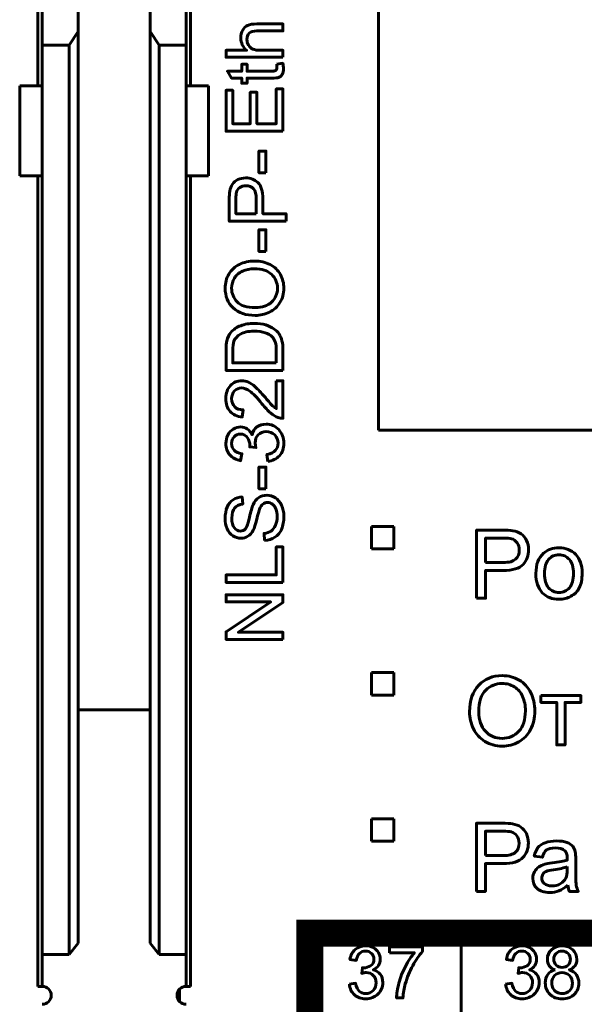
# Model space of a CAD drawing. Header units: millimetres. Extents: x -13 to 39, y -19 to 89.
# Tile 6 of 18: x 14 to 27, y 2 to 24. Entities that reach past the tile are written whole.
import ezdxf

# ---------------------------------------------------------------- set-up
doc = ezdxf.new("R2010")
doc.units = ezdxf.units.MM
for name, pattern in [('K5LT32789', [0]), ('K5LT32793', [0]), ('K5LT32794', [0]), ('K5LT32795', [0])]:
    doc.linetypes.add(name, pattern=pattern)

msp = doc.modelspace()

# ---------------------------------------------------------------- linework, layer by layer
at = {"color": 150, "linetype": 'K5LT32793', "lineweight": 60, "true_color": 0x0080ff}
for p, q in [((14.639, 22.438), (14.639, 47.238)), ((18.039, 22.438), (18.039, 47.238)), ((22.217, 14.783), (22.217, 31.492)), ((14.739, 23.338), (14.739, 25.262)), ((15.539, 23.645), (15.539, 25.262)), ((17.139, 23.645), (17.139, 25.262)), ((17.939, 25.262), (17.939, 23.338)), ((15.339, 23.338), (15.539, 23.645)), ((15.539, 3.373), (15.539, 23.645)), ((17.139, 23.645), (17.139, 3.373)), ((17.339, 23.338), (17.139, 23.645)), ((14.739, 22.438), (14.739, 23.338)), ((15.339, 23.338), (14.739, 23.338)), ((15.339, 3.117), (15.339, 23.338)), ((17.339, 3.117), (17.339, 23.338)), ((17.939, 23.338), (17.339, 23.338)), ((17.939, 23.338), (17.939, 22.438)), ((14.739, 22.438), (14.239, 22.438)), ((14.239, 20.438), (14.239, 22.438)), ((14.739, 22.438), (14.739, 20.438)), ((18.439, 22.438), (17.939, 22.438)), ((17.939, 22.438), (17.939, 20.438)), ((18.439, 20.438), (18.439, 22.438)), ((14.739, 20.438), (14.239, 20.438)), ((14.639, 2.412), (14.639, 20.438)), ((14.739, 3.117), (14.739, 20.438)), ((17.939, 20.438), (18.439, 20.438)), ((17.939, 3.117), (17.939, 20.438)), ((18.039, 2.412), (18.039, 20.438)), ((35.6, 14.783), (22.217, 14.783)), ((22.059, 12.638), (22.559, 12.638)), ((22.059, 12.138), (22.059, 12.638)), ((22.559, 12.638), (22.559, 12.138)), ((22.559, 12.138), (22.059, 12.138)), ((22.059, 8.888), (22.059, 9.388)), ((22.059, 9.388), (22.559, 9.388)), ((22.559, 9.388), (22.559, 8.888)), ((22.559, 8.888), (22.059, 8.888)), ((15.539, 8.557), (17.139, 8.557)), ((22.059, 6.138), (22.559, 6.138)), ((22.059, 5.638), (22.059, 6.138)), ((22.559, 6.138), (22.559, 5.638)), ((22.559, 5.638), (22.059, 5.638)), ((24.058, 3.591), (24.058, -1.562)), ((15.339, 3.117), (15.539, 3.373)), ((17.139, 3.373), (17.339, 3.117)), ((15.339, 3.117), (14.739, 3.117)), ((14.739, 2.412), (14.739, 3.117)), ((17.339, 3.117), (17.939, 3.117)), ((17.939, 2.412), (17.939, 3.117)), ((14.739, 2.412), (14.639, 2.412)), ((18.039, 2.412), (17.939, 2.412)), ((17.793, 2.349), (17.793, 2.076))]:
    msp.add_line(p, q, dxfattribs=at)
at = {"color": 150, "linetype": 'K5LT32794', "true_color": 0x0080ff, "const_width": 0.6}
msp.add_lwpolyline([(20.69, -1.562), (34.589, -1.562), (34.589, 3.591), (20.69, 3.591)], close=True, dxfattribs=at)
at = {"color": 150, "linetype": 'K5LT32793', "lineweight": 60, "true_color": 0x0080ff}
for centre, start, end in [((14.739, 2.212), 270, 90), ((17.939, 2.212), 90, 270)]:
    msp.add_arc(centre, 0.2, start, end, dxfattribs=at)
for points, knots in [([(20.092, 23.071), (20.092, 23.071), (18.829, 23.071), (18.829, 23.071), (18.829, 23.226), (18.829, 23.226), (19.283, 23.226), (19.283, 23.226), (19.199, 23.298), (19.157, 23.389), (19.157, 23.499), (19.157, 23.566), (19.17, 23.625), (19.197, 23.675), (19.224, 23.724), (19.261, 23.76), (19.308, 23.781), (19.355, 23.803), (19.423, 23.813), (19.513, 23.813), (19.513, 23.813), (20.092, 23.813), (20.092, 23.813), (20.092, 23.658), (20.092, 23.658), (19.513, 23.658), (19.513, 23.658), (19.436, 23.658), (19.379, 23.641), (19.344, 23.608), (19.309, 23.575), (19.291, 23.528), (19.291, 23.467), (19.291, 23.421), (19.303, 23.378), (19.327, 23.338), (19.351, 23.298), (19.383, 23.269), (19.424, 23.252), (19.464, 23.235), (19.52, 23.226), (19.592, 23.226), (19.592, 23.226), (20.092, 23.226), (20.092, 23.226), (20.092, 23.071), (20.092, 23.071)], [0, 0, 0, 0, 0.058824, 0.058824, 0.117647, 0.117647, 0.176471, 0.176471, 0.176471, 0.235294, 0.235294, 0.235294, 0.294118, 0.294118, 0.294118, 0.352941, 0.352941, 0.352941, 0.411765, 0.411765, 0.411765, 0.470588, 0.470588, 0.529412, 0.529412, 0.588235, 0.588235, 0.588235, 0.647059, 0.647059, 0.647059, 0.705882, 0.705882, 0.705882, 0.764706, 0.764706, 0.764706, 0.823529, 0.823529, 0.823529, 0.882353, 0.882353, 0.882353, 0.941176, 0.941176, 1, 1, 1, 1]), ([(19.953, 22.918), (19.953, 22.918), (20.09, 22.939), (20.09, 22.939), (20.1, 22.895), (20.104, 22.856), (20.104, 22.822), (20.104, 22.766), (20.095, 22.722), (20.078, 22.691), (20.06, 22.66), (20.036, 22.639), (20.007, 22.626), (19.978, 22.613), (19.917, 22.607), (19.824, 22.607), (19.824, 22.607), (19.296, 22.607), (19.296, 22.607), (19.296, 22.493), (19.296, 22.493), (19.176, 22.493), (19.176, 22.493), (19.176, 22.607), (19.176, 22.607), (18.95, 22.607), (18.95, 22.607), (18.857, 22.762), (18.857, 22.762), (19.176, 22.762), (19.176, 22.762), (19.176, 22.918), (19.176, 22.918), (19.296, 22.918), (19.296, 22.918), (19.296, 22.762), (19.296, 22.762), (19.833, 22.762), (19.833, 22.762), (19.877, 22.762), (19.906, 22.765), (19.918, 22.771), (19.931, 22.776), (19.941, 22.785), (19.948, 22.797), (19.956, 22.809), (19.96, 22.827), (19.96, 22.85), (19.96, 22.867), (19.958, 22.89), (19.953, 22.918)], [0, 0, 0, 0, 0.05, 0.05, 0.05, 0.1, 0.1, 0.1, 0.15, 0.15, 0.15, 0.2, 0.2, 0.2, 0.25, 0.25, 0.25, 0.3, 0.3, 0.35, 0.35, 0.4, 0.4, 0.45, 0.45, 0.5, 0.5, 0.55, 0.55, 0.6, 0.6, 0.65, 0.65, 0.7, 0.7, 0.75, 0.75, 0.8, 0.8, 0.8, 0.85, 0.85, 0.85, 0.9, 0.9, 0.9, 0.95, 0.95, 0.95, 1, 1, 1, 1]), ([(20.092, 21.427), (20.092, 21.427), (18.829, 21.427), (18.829, 21.427), (18.829, 22.339), (18.829, 22.339), (18.977, 22.339), (18.977, 22.339), (18.977, 21.595), (18.977, 21.595), (19.365, 21.595), (19.365, 21.595), (19.365, 22.292), (19.365, 22.292), (19.513, 22.292), (19.513, 22.292), (19.513, 21.595), (19.513, 21.595), (19.944, 21.595), (19.944, 21.595), (19.944, 22.369), (19.944, 22.369), (20.092, 22.369), (20.092, 22.369), (20.092, 21.427), (20.092, 21.427)], [0, 0, 0, 0, 0.083333, 0.083333, 0.166667, 0.166667, 0.25, 0.25, 0.333333, 0.333333, 0.416667, 0.416667, 0.5, 0.5, 0.583333, 0.583333, 0.666667, 0.666667, 0.75, 0.75, 0.833333, 0.833333, 0.916667, 0.916667, 1, 1, 1, 1]), ([(19.713, 18.755), (19.713, 18.755), (19.557, 18.755), (19.557, 18.755), (19.557, 19.235), (19.557, 19.235), (19.713, 19.235), (19.713, 19.235), (19.713, 18.755), (19.713, 18.755)], [0, 0, 0, 0, 0.25, 0.25, 0.5, 0.5, 0.75, 0.75, 1, 1, 1, 1]), ([(20.092, 16.108), (20.092, 16.108), (18.829, 16.108), (18.829, 16.108), (18.829, 16.544), (18.829, 16.544), (18.829, 16.642), (18.835, 16.717), (18.847, 16.768), (18.864, 16.841), (18.894, 16.903), (18.937, 16.954), (18.994, 17.02), (19.066, 17.07), (19.153, 17.103), (19.241, 17.136), (19.341, 17.153), (19.454, 17.153), (19.55, 17.153), (19.635, 17.142), (19.709, 17.119), (19.783, 17.097), (19.844, 17.068), (19.893, 17.033), (19.941, 16.998), (19.979, 16.96), (20.007, 16.918), (20.035, 16.876), (20.056, 16.826), (20.07, 16.767), (20.085, 16.708), (20.092, 16.641), (20.092, 16.564), (20.092, 16.564), (20.092, 16.108), (20.092, 16.108)], [0, 0, 0, 0, 0.083333, 0.083333, 0.166667, 0.166667, 0.166667, 0.25, 0.25, 0.25, 0.333333, 0.333333, 0.333333, 0.416667, 0.416667, 0.416667, 0.5, 0.5, 0.5, 0.583333, 0.583333, 0.583333, 0.666667, 0.666667, 0.666667, 0.75, 0.75, 0.75, 0.833333, 0.833333, 0.833333, 0.916667, 0.916667, 0.916667, 1, 1, 1, 1]), ([(19.944, 16.276), (19.944, 16.276), (19.944, 16.545), (19.944, 16.545), (19.944, 16.629), (19.936, 16.694), (19.921, 16.741), (19.905, 16.788), (19.883, 16.826), (19.855, 16.854), (19.815, 16.894), (19.762, 16.925), (19.695, 16.947), (19.628, 16.969), (19.547, 16.98), (19.451, 16.98), (19.319, 16.98), (19.217, 16.958), (19.146, 16.915), (19.075, 16.872), (19.027, 16.819), (19.003, 16.757), (18.986, 16.712), (18.977, 16.64), (18.977, 16.541), (18.977, 16.541), (18.977, 16.276), (18.977, 16.276), (19.944, 16.276), (19.944, 16.276)], [0, 0, 0, 0, 0.1, 0.1, 0.1, 0.2, 0.2, 0.2, 0.3, 0.3, 0.3, 0.4, 0.4, 0.4, 0.5, 0.5, 0.5, 0.6, 0.6, 0.6, 0.7, 0.7, 0.7, 0.8, 0.8, 0.8, 0.9, 0.9, 1, 1, 1, 1]), ([(19.944, 15.879), (19.944, 15.879), (20.092, 15.879), (20.092, 15.879), (20.092, 15.043), (20.092, 15.043), (20.055, 15.042), (20.019, 15.048), (19.984, 15.061), (19.927, 15.082), (19.871, 15.117), (19.816, 15.164), (19.761, 15.212), (19.698, 15.279), (19.626, 15.367), (19.513, 15.504), (19.424, 15.597), (19.358, 15.645), (19.292, 15.694), (19.23, 15.718), (19.171, 15.718), (19.11, 15.718), (19.058, 15.696), (19.016, 15.652), (18.974, 15.608), (18.952, 15.551), (18.952, 15.48), (18.952, 15.405), (18.975, 15.345), (19.019, 15.3), (19.064, 15.255), (19.126, 15.232), (19.205, 15.232), (19.205, 15.232), (19.189, 15.073), (19.189, 15.073), (19.07, 15.084), (18.98, 15.125), (18.917, 15.196), (18.855, 15.267), (18.824, 15.363), (18.824, 15.483), (18.824, 15.604), (18.857, 15.7), (18.925, 15.771), (18.992, 15.842), (19.075, 15.877), (19.175, 15.877), (19.225, 15.877), (19.275, 15.867), (19.324, 15.846), (19.373, 15.825), (19.424, 15.791), (19.478, 15.743), (19.532, 15.695), (19.607, 15.615), (19.701, 15.504), (19.779, 15.411), (19.832, 15.351), (19.86, 15.324), (19.888, 15.298), (19.916, 15.276), (19.944, 15.259), (19.944, 15.259), (19.944, 15.879), (19.944, 15.879)], [0, 0, 0, 0, 0.045455, 0.045455, 0.090909, 0.090909, 0.090909, 0.136364, 0.136364, 0.136364, 0.181818, 0.181818, 0.181818, 0.227273, 0.227273, 0.227273, 0.272727, 0.272727, 0.272727, 0.318182, 0.318182, 0.318182, 0.363636, 0.363636, 0.363636, 0.409091, 0.409091, 0.409091, 0.454545, 0.454545, 0.454545, 0.5, 0.5, 0.5, 0.545455, 0.545455, 0.545455, 0.590909, 0.590909, 0.590909, 0.636364, 0.636364, 0.636364, 0.681818, 0.681818, 0.681818, 0.727273, 0.727273, 0.727273, 0.772727, 0.772727, 0.772727, 0.818182, 0.818182, 0.818182, 0.863636, 0.863636, 0.863636, 0.909091, 0.909091, 0.909091, 0.954545, 0.954545, 0.954545, 1, 1, 1, 1]), ([(19.757, 14.085), (19.757, 14.085), (19.736, 14.24), (19.736, 14.24), (19.824, 14.258), (19.887, 14.288), (19.926, 14.331), (19.965, 14.373), (19.984, 14.425), (19.984, 14.487), (19.984, 14.561), (19.959, 14.623), (19.909, 14.673), (19.858, 14.723), (19.795, 14.748), (19.721, 14.748), (19.65, 14.748), (19.591, 14.725), (19.544, 14.678), (19.498, 14.632), (19.475, 14.572), (19.475, 14.5), (19.475, 14.471), (19.481, 14.435), (19.492, 14.391), (19.492, 14.391), (19.356, 14.408), (19.356, 14.408), (19.358, 14.418), (19.358, 14.427), (19.358, 14.433), (19.358, 14.5), (19.341, 14.559), (19.306, 14.612), (19.272, 14.665), (19.219, 14.692), (19.148, 14.692), (19.091, 14.692), (19.044, 14.672), (19.007, 14.634), (18.969, 14.595), (18.951, 14.545), (18.951, 14.485), (18.951, 14.424), (18.97, 14.374), (19.046, 14.293), (19.104, 14.267), (19.18, 14.256), (19.18, 14.256), (19.152, 14.101), (19.152, 14.101), (19.048, 14.12), (18.967, 14.163), (18.91, 14.23), (18.852, 14.297), (18.824, 14.381), (18.824, 14.481), (18.824, 14.55), (18.838, 14.613), (18.868, 14.671), (18.897, 14.729), (18.938, 14.774), (18.989, 14.804), (19.04, 14.835), (19.094, 14.85), (19.151, 14.85), (19.206, 14.85), (19.255, 14.836), (19.3, 14.806), (19.344, 14.777), (19.38, 14.734), (19.406, 14.676), (19.423, 14.751), (19.459, 14.809), (19.514, 14.85), (19.568, 14.891), (19.636, 14.912), (19.717, 14.912), (19.828, 14.912), (19.921, 14.872), (19.998, 14.791), (20.075, 14.711), (20.113, 14.609), (20.113, 14.486), (20.113, 14.375), (20.08, 14.283), (20.014, 14.21), (19.948, 14.137), (19.862, 14.095), (19.757, 14.085)], [0, 0, 0, 0, 0.033333, 0.033333, 0.033333, 0.066667, 0.066667, 0.066667, 0.1, 0.1, 0.1, 0.133333, 0.133333, 0.133333, 0.166667, 0.166667, 0.166667, 0.2, 0.2, 0.2, 0.233333, 0.233333, 0.233333, 0.266667, 0.266667, 0.266667, 0.3, 0.3, 0.3, 0.333333, 0.333333, 0.333333, 0.366667, 0.366667, 0.366667, 0.4, 0.4, 0.4, 0.433333, 0.433333, 0.433333, 0.466667, 0.466667, 0.466667, 0.5, 0.5, 0.533333, 0.533333, 0.533333, 0.566667, 0.566667, 0.566667, 0.6, 0.6, 0.6, 0.633333, 0.633333, 0.633333, 0.666667, 0.666667, 0.666667, 0.7, 0.7, 0.7, 0.733333, 0.733333, 0.733333, 0.766667, 0.766667, 0.766667, 0.8, 0.8, 0.8, 0.833333, 0.833333, 0.833333, 0.866667, 0.866667, 0.866667, 0.9, 0.9, 0.9, 0.933333, 0.933333, 0.933333, 0.966667, 0.966667, 0.966667, 1, 1, 1, 1]), ([(19.713, 13.478), (19.713, 13.478), (19.557, 13.478), (19.557, 13.478), (19.557, 13.958), (19.557, 13.958), (19.713, 13.958), (19.713, 13.958), (19.713, 13.478), (19.713, 13.478)], [0, 0, 0, 0, 0.25, 0.25, 0.5, 0.5, 0.75, 0.75, 1, 1, 1, 1]), ([(19.686, 12.328), (19.686, 12.328), (19.672, 12.485), (19.672, 12.485), (19.736, 12.492), (19.788, 12.51), (19.829, 12.537), (19.869, 12.564), (19.902, 12.607), (19.927, 12.664), (19.952, 12.721), (19.965, 12.786), (19.965, 12.858), (19.965, 12.921), (19.956, 12.978), (19.917, 13.075), (19.891, 13.111), (19.825, 13.159), (19.789, 13.171), (19.75, 13.171), (19.71, 13.171), (19.676, 13.16), (19.646, 13.137), (19.617, 13.114), (19.592, 13.076), (19.572, 13.023), (19.559, 12.989), (19.538, 12.914), (19.483, 12.682), (19.456, 12.601), (19.432, 12.554), (19.4, 12.494), (19.361, 12.449), (19.314, 12.42), (19.267, 12.39), (19.214, 12.376), (19.156, 12.376), (19.092, 12.376), (19.033, 12.394), (18.977, 12.43), (18.922, 12.466), (18.88, 12.519), (18.851, 12.588), (18.822, 12.658), (18.808, 12.735), (18.808, 12.82), (18.808, 12.914), (18.823, 12.996), (18.853, 13.068), (18.883, 13.139), (18.927, 13.194), (18.986, 13.232), (19.045, 13.271), (19.111, 13.292), (19.185, 13.295), (19.185, 13.295), (19.198, 13.134), (19.198, 13.134), (19.118, 13.125), (19.058, 13.096), (19.017, 13.047), (18.976, 12.997), (18.956, 12.923), (18.956, 12.826), (18.956, 12.725), (18.975, 12.652), (19.012, 12.605), (19.049, 12.559), (19.093, 12.536), (19.146, 12.536), (19.191, 12.536), (19.228, 12.552), (19.258, 12.585), (19.287, 12.617), (19.317, 12.701), (19.348, 12.837), (19.378, 12.973), (19.405, 13.066), (19.428, 13.117), (19.462, 13.19), (19.505, 13.244), (19.557, 13.279), (19.608, 13.314), (19.668, 13.332), (19.736, 13.332), (19.803, 13.332), (19.866, 13.312), (19.985, 13.235), (20.031, 13.18), (20.064, 13.108), (20.097, 13.036), (20.113, 12.956), (20.113, 12.865), (20.113, 12.751), (20.096, 12.656), (20.063, 12.579), (20.03, 12.501), (19.98, 12.441), (19.913, 12.397), (19.846, 12.353), (19.771, 12.33), (19.686, 12.328)], [0, 0, 0, 0, 0.028571, 0.028571, 0.028571, 0.057143, 0.057143, 0.057143, 0.085714, 0.085714, 0.085714, 0.114286, 0.114286, 0.114286, 0.142857, 0.142857, 0.171429, 0.171429, 0.2, 0.2, 0.2, 0.228571, 0.228571, 0.228571, 0.257143, 0.257143, 0.257143, 0.285714, 0.285714, 0.314286, 0.314286, 0.314286, 0.342857, 0.342857, 0.342857, 0.371429, 0.371429, 0.371429, 0.4, 0.4, 0.4, 0.428571, 0.428571, 0.428571, 0.457143, 0.457143, 0.457143, 0.485714, 0.485714, 0.485714, 0.514286, 0.514286, 0.514286, 0.542857, 0.542857, 0.542857, 0.571429, 0.571429, 0.571429, 0.6, 0.6, 0.6, 0.628571, 0.628571, 0.628571, 0.657143, 0.657143, 0.657143, 0.685714, 0.685714, 0.685714, 0.714286, 0.714286, 0.714286, 0.742857, 0.742857, 0.742857, 0.771429, 0.771429, 0.771429, 0.8, 0.8, 0.8, 0.828571, 0.828571, 0.828571, 0.857143, 0.857143, 0.885714, 0.885714, 0.885714, 0.914286, 0.914286, 0.914286, 0.942857, 0.942857, 0.942857, 0.971429, 0.971429, 0.971429, 1, 1, 1, 1]), ([(24.398, 11.041), (24.398, 11.041), (24.398, 12.557), (24.398, 12.557), (24.97, 12.557), (24.97, 12.557), (25.071, 12.557), (25.148, 12.552), (25.201, 12.542), (25.275, 12.53), (25.338, 12.506), (25.388, 12.472), (25.439, 12.437), (25.479, 12.388), (25.51, 12.326), (25.541, 12.263), (25.556, 12.195), (25.556, 12.119), (25.556, 11.991), (25.515, 11.882), (25.433, 11.793), (25.351, 11.704), (25.202, 11.659), (24.988, 11.659), (24.988, 11.659), (24.599, 11.659), (24.599, 11.659), (24.599, 11.041), (24.599, 11.041), (24.398, 11.041), (24.398, 11.041)], [0, 0, 0, 0, 0.090909, 0.090909, 0.181818, 0.181818, 0.181818, 0.272727, 0.272727, 0.272727, 0.363636, 0.363636, 0.363636, 0.454545, 0.454545, 0.454545, 0.545455, 0.545455, 0.545455, 0.636364, 0.636364, 0.636364, 0.727273, 0.727273, 0.727273, 0.818182, 0.818182, 0.909091, 0.909091, 1, 1, 1, 1]), ([(24.599, 11.837), (24.599, 11.837), (24.991, 11.837), (24.991, 11.837), (25.12, 11.837), (25.212, 11.861), (25.267, 11.91), (25.321, 11.958), (25.348, 12.026), (25.348, 12.113), (25.348, 12.177), (25.332, 12.231), (25.3, 12.276), (25.268, 12.321), (25.226, 12.351), (25.174, 12.366), (25.14, 12.375), (25.077, 12.379), (24.987, 12.379), (24.987, 12.379), (24.599, 12.379), (24.599, 12.379), (24.599, 11.837), (24.599, 11.837)], [0, 0, 0, 0, 0.125, 0.125, 0.125, 0.25, 0.25, 0.25, 0.375, 0.375, 0.375, 0.5, 0.5, 0.5, 0.625, 0.625, 0.625, 0.75, 0.75, 0.75, 0.875, 0.875, 1, 1, 1, 1]), ([(20.092, 11.395), (20.092, 11.395), (18.829, 11.395), (18.829, 11.395), (18.829, 11.562), (18.829, 11.562), (19.944, 11.562), (19.944, 11.562), (19.944, 12.183), (19.944, 12.183), (20.092, 12.183), (20.092, 12.183), (20.092, 11.395), (20.092, 11.395)], [0, 0, 0, 0, 0.166667, 0.166667, 0.333333, 0.333333, 0.5, 0.5, 0.666667, 0.666667, 0.833333, 0.833333, 1, 1, 1, 1]), ([(25.717, 11.591), (25.717, 11.793), (25.773, 11.944), (25.886, 12.041), (25.98, 12.123), (26.096, 12.163), (26.232, 12.163), (26.382, 12.163), (26.506, 12.114), (26.602, 12.015), (26.697, 11.917), (26.745, 11.78), (26.745, 11.606), (26.745, 11.465), (26.724, 11.354), (26.682, 11.273), (26.639, 11.193), (26.578, 11.13), (26.497, 11.085), (26.416, 11.04), (26.327, 11.018), (26.232, 11.018), (26.078, 11.018), (25.954, 11.067), (25.764, 11.264), (25.717, 11.406), (25.717, 11.591)], [0, 0, 0, 0, 0.111111, 0.111111, 0.111111, 0.222222, 0.222222, 0.222222, 0.333333, 0.333333, 0.333333, 0.444444, 0.444444, 0.444444, 0.555556, 0.555556, 0.555556, 0.666667, 0.666667, 0.666667, 0.777778, 0.777778, 0.777778, 0.888889, 0.888889, 1, 1, 1, 1]), ([(25.907, 11.59), (25.907, 11.45), (25.938, 11.345), (25.999, 11.275), (26.061, 11.205), (26.138, 11.17), (26.232, 11.17), (26.324, 11.17), (26.401, 11.205), (26.463, 11.276), (26.524, 11.346), (26.555, 11.453), (26.555, 11.596), (26.555, 11.732), (26.524, 11.834), (26.462, 11.904), (26.4, 11.974), (26.323, 12.009), (26.232, 12.009), (26.138, 12.009), (26.061, 11.974), (25.999, 11.905), (25.938, 11.835), (25.907, 11.73), (25.907, 11.59)], [0, 0, 0, 0, 0.125, 0.125, 0.125, 0.25, 0.25, 0.25, 0.375, 0.375, 0.375, 0.5, 0.5, 0.5, 0.625, 0.625, 0.625, 0.75, 0.75, 0.75, 0.875, 0.875, 0.875, 1, 1, 1, 1]), ([(20.092, 10.126), (20.092, 10.126), (18.829, 10.126), (18.829, 10.126), (18.829, 10.298), (18.829, 10.298), (19.82, 10.96), (19.82, 10.96), (18.829, 10.96), (18.829, 10.96), (18.829, 11.121), (18.829, 11.121), (20.092, 11.121), (20.092, 11.121), (20.092, 10.949), (20.092, 10.949), (19.101, 10.287), (19.101, 10.287), (20.092, 10.287), (20.092, 10.287), (20.092, 10.126), (20.092, 10.126)], [0, 0, 0, 0, 0.1, 0.1, 0.2, 0.2, 0.3, 0.3, 0.4, 0.4, 0.5, 0.5, 0.6, 0.6, 0.7, 0.7, 0.8, 0.8, 0.9, 0.9, 1, 1, 1, 1]), ([(24.242, 8.517), (24.242, 8.769), (24.309, 8.965), (24.445, 9.108), (24.58, 9.25), (24.754, 9.321), (24.968, 9.321), (25.108, 9.321), (25.234, 9.287), (25.346, 9.221), (25.459, 9.154), (25.544, 9.061), (25.603, 8.941), (25.662, 8.822), (25.692, 8.686), (25.692, 8.535), (25.692, 8.382), (25.661, 8.244), (25.599, 8.123), (25.536, 8.002), (25.449, 7.91), (25.335, 7.848), (25.221, 7.785), (25.098, 7.754), (24.967, 7.754), (24.824, 7.754), (24.696, 7.789), (24.584, 7.858), (24.472, 7.927), (24.386, 8.02), (24.329, 8.14), (24.271, 8.258), (24.242, 8.384), (24.242, 8.517)], [0, 0, 0, 0, 0.090909, 0.090909, 0.090909, 0.181818, 0.181818, 0.181818, 0.272727, 0.272727, 0.272727, 0.363636, 0.363636, 0.363636, 0.454545, 0.454545, 0.454545, 0.545455, 0.545455, 0.545455, 0.636364, 0.636364, 0.636364, 0.727273, 0.727273, 0.727273, 0.818182, 0.818182, 0.818182, 0.909091, 0.909091, 0.909091, 1, 1, 1, 1]), ([(24.449, 8.514), (24.449, 8.332), (24.498, 8.188), (24.596, 8.083), (24.694, 7.978), (24.817, 7.926), (24.966, 7.926), (25.117, 7.926), (25.24, 7.979), (25.338, 8.085), (25.436, 8.19), (25.484, 8.341), (25.484, 8.535), (25.484, 8.659), (25.463, 8.766), (25.422, 8.858), (25.38, 8.95), (25.319, 9.021), (25.239, 9.071), (25.159, 9.122), (25.069, 9.147), (24.969, 9.147), (24.827, 9.147), (24.705, 9.098), (24.603, 9.001), (24.5, 8.904), (24.449, 8.741), (24.449, 8.514)], [0, 0, 0, 0, 0.111111, 0.111111, 0.111111, 0.222222, 0.222222, 0.222222, 0.333333, 0.333333, 0.333333, 0.444444, 0.444444, 0.444444, 0.555556, 0.555556, 0.555556, 0.666667, 0.666667, 0.666667, 0.777778, 0.777778, 0.777778, 0.888889, 0.888889, 0.888889, 1, 1, 1, 1]), ([(25.829, 8.878), (25.829, 8.878), (26.718, 8.878), (26.718, 8.878), (26.718, 8.724), (26.718, 8.724), (26.367, 8.724), (26.367, 8.724), (26.367, 7.78), (26.367, 7.78), (26.18, 7.78), (26.18, 7.78), (26.18, 8.724), (26.18, 8.724), (25.829, 8.724), (25.829, 8.724), (25.829, 8.878), (25.829, 8.878)], [0, 0, 0, 0, 0.125, 0.125, 0.25, 0.25, 0.375, 0.375, 0.5, 0.5, 0.625, 0.625, 0.75, 0.75, 0.875, 0.875, 1, 1, 1, 1]), ([(24.393, 4.523), (24.393, 4.523), (24.393, 6.039), (24.393, 6.039), (24.966, 6.039), (24.966, 6.039), (25.066, 6.039), (25.143, 6.034), (25.196, 6.025), (25.271, 6.012), (25.333, 5.989), (25.384, 5.954), (25.434, 5.919), (25.475, 5.87), (25.505, 5.808), (25.536, 5.745), (25.551, 5.677), (25.551, 5.602), (25.551, 5.473), (25.51, 5.364), (25.428, 5.275), (25.346, 5.186), (25.198, 5.142), (24.983, 5.142), (24.983, 5.142), (24.594, 5.142), (24.594, 5.142), (24.594, 4.523), (24.594, 4.523), (24.393, 4.523), (24.393, 4.523)], [0, 0, 0, 0, 0.090909, 0.090909, 0.181818, 0.181818, 0.181818, 0.272727, 0.272727, 0.272727, 0.363636, 0.363636, 0.363636, 0.454545, 0.454545, 0.454545, 0.545455, 0.545455, 0.545455, 0.636364, 0.636364, 0.636364, 0.727273, 0.727273, 0.727273, 0.818182, 0.818182, 0.909091, 0.909091, 1, 1, 1, 1]), ([(24.594, 5.319), (24.594, 5.319), (24.986, 5.319), (24.986, 5.319), (25.116, 5.319), (25.208, 5.343), (25.262, 5.392), (25.317, 5.44), (25.344, 5.508), (25.344, 5.596), (25.344, 5.659), (25.328, 5.713), (25.296, 5.758), (25.264, 5.803), (25.221, 5.833), (25.169, 5.848), (25.135, 5.857), (25.073, 5.861), (24.982, 5.861), (24.982, 5.861), (24.594, 5.861), (24.594, 5.861), (24.594, 5.319), (24.594, 5.319)], [0, 0, 0, 0, 0.125, 0.125, 0.125, 0.25, 0.25, 0.25, 0.375, 0.375, 0.375, 0.5, 0.5, 0.5, 0.625, 0.625, 0.625, 0.75, 0.75, 0.75, 0.875, 0.875, 1, 1, 1, 1]), ([(26.429, 4.661), (26.36, 4.602), (26.293, 4.561), (26.23, 4.537), (26.166, 4.512), (26.097, 4.5), (26.024, 4.5), (25.903, 4.5), (25.81, 4.529), (25.746, 4.588), (25.681, 4.647), (25.648, 4.722), (25.648, 4.813), (25.648, 4.867), (25.66, 4.916), (25.685, 4.961), (25.71, 5.005), (25.742, 5.04), (25.781, 5.067), (25.821, 5.094), (25.865, 5.114), (25.915, 5.128), (25.952, 5.138), (26.007, 5.147), (26.081, 5.156), (26.231, 5.174), (26.342, 5.195), (26.413, 5.22), (26.414, 5.245), (26.414, 5.261), (26.414, 5.268), (26.414, 5.344), (26.397, 5.397), (26.361, 5.428), (26.314, 5.47), (26.243, 5.491), (26.149, 5.491), (26.061, 5.491), (25.996, 5.475), (25.955, 5.445), (25.913, 5.414), (25.882, 5.36), (25.862, 5.281), (25.862, 5.281), (25.68, 5.307), (25.68, 5.307), (25.696, 5.385), (25.724, 5.448), (25.762, 5.496), (25.8, 5.544), (25.855, 5.58), (25.927, 5.606), (25.998, 5.632), (26.082, 5.645), (26.177, 5.645), (26.27, 5.645), (26.347, 5.634), (26.406, 5.612), (26.464, 5.59), (26.508, 5.562), (26.535, 5.529), (26.563, 5.495), (26.582, 5.453), (26.594, 5.402), (26.6, 5.37), (26.603, 5.313), (26.603, 5.231), (26.603, 5.231), (26.603, 4.984), (26.603, 4.984), (26.603, 4.811), (26.607, 4.702), (26.614, 4.656), (26.622, 4.61), (26.637, 4.566), (26.66, 4.523), (26.66, 4.523), (26.465, 4.523), (26.465, 4.523), (26.446, 4.563), (26.435, 4.608), (26.429, 4.661)], [0, 0, 0, 0, 0.037037, 0.037037, 0.037037, 0.074074, 0.074074, 0.074074, 0.111111, 0.111111, 0.111111, 0.148148, 0.148148, 0.148148, 0.185185, 0.185185, 0.185185, 0.222222, 0.222222, 0.222222, 0.259259, 0.259259, 0.259259, 0.296296, 0.296296, 0.296296, 0.333333, 0.333333, 0.333333, 0.37037, 0.37037, 0.37037, 0.407407, 0.407407, 0.407407, 0.444444, 0.444444, 0.444444, 0.481481, 0.481481, 0.481481, 0.518519, 0.518519, 0.518519, 0.555556, 0.555556, 0.555556, 0.592593, 0.592593, 0.592593, 0.62963, 0.62963, 0.62963, 0.666667, 0.666667, 0.666667, 0.703704, 0.703704, 0.703704, 0.740741, 0.740741, 0.740741, 0.777778, 0.777778, 0.777778, 0.814815, 0.814815, 0.814815, 0.851852, 0.851852, 0.851852, 0.888889, 0.888889, 0.888889, 0.925926, 0.925926, 0.925926, 0.962963, 0.962963, 0.962963, 1, 1, 1, 1]), ([(26.414, 5.074), (26.347, 5.046), (26.245, 5.023), (26.11, 5.004), (26.033, 4.993), (25.978, 4.981), (25.947, 4.967), (25.915, 4.953), (25.891, 4.933), (25.873, 4.907), (25.856, 4.88), (25.847, 4.851), (25.847, 4.819), (25.847, 4.77), (25.866, 4.728), (25.904, 4.696), (25.941, 4.663), (25.996, 4.646), (26.069, 4.646), (26.14, 4.646), (26.204, 4.662), (26.26, 4.693), (26.316, 4.724), (26.357, 4.767), (26.383, 4.821), (26.403, 4.863), (26.413, 4.925), (26.413, 5.006), (26.413, 5.006), (26.414, 5.074), (26.414, 5.074)], [0, 0, 0, 0, 0.1, 0.1, 0.1, 0.2, 0.2, 0.2, 0.3, 0.3, 0.3, 0.4, 0.4, 0.4, 0.5, 0.5, 0.5, 0.6, 0.6, 0.6, 0.7, 0.7, 0.7, 0.8, 0.8, 0.8, 0.9, 0.9, 0.9, 1, 1, 1, 1]), ([(21.569, 2.459), (21.569, 2.459), (21.708, 2.479), (21.708, 2.479), (21.724, 2.398), (21.751, 2.34), (21.79, 2.305), (21.828, 2.269), (21.875, 2.251), (21.931, 2.251), (21.997, 2.251), (22.053, 2.274), (22.098, 2.321), (22.143, 2.367), (22.165, 2.424), (22.165, 2.492), (22.165, 2.557), (22.144, 2.611), (22.102, 2.654), (22.061, 2.696), (22.008, 2.717), (21.943, 2.717), (21.916, 2.717), (21.883, 2.712), (21.844, 2.701), (21.844, 2.701), (21.86, 2.825), (21.86, 2.825), (21.869, 2.824), (21.877, 2.824), (21.882, 2.824), (21.942, 2.824), (21.995, 2.84), (22.043, 2.871), (22.091, 2.902), (22.115, 2.951), (22.115, 3.016), (22.115, 3.068), (22.097, 3.111), (22.062, 3.145), (22.028, 3.179), (21.983, 3.196), (21.928, 3.196), (21.874, 3.196), (21.829, 3.179), (21.792, 3.144), (21.756, 3.109), (21.733, 3.056), (21.723, 2.987), (21.723, 2.987), (21.583, 3.012), (21.583, 3.012), (21.6, 3.107), (21.639, 3.181), (21.699, 3.234), (21.76, 3.286), (21.835, 3.312), (21.925, 3.312), (21.987, 3.312), (22.044, 3.299), (22.096, 3.272), (22.149, 3.245), (22.188, 3.208), (22.216, 3.161), (22.244, 3.115), (22.258, 3.065), (22.258, 3.013), (22.258, 2.963), (22.244, 2.918), (22.218, 2.877), (22.192, 2.836), (22.152, 2.804), (22.101, 2.78), (22.168, 2.764), (22.22, 2.731), (22.258, 2.682), (22.295, 2.632), (22.313, 2.57), (22.313, 2.495), (22.313, 2.395), (22.277, 2.309), (22.205, 2.239), (22.132, 2.169), (22.041, 2.134), (21.93, 2.134), (21.83, 2.134), (21.747, 2.164), (21.682, 2.225), (21.615, 2.285), (21.578, 2.363), (21.569, 2.459)], [0, 0, 0, 0, 0.033333, 0.033333, 0.033333, 0.066667, 0.066667, 0.066667, 0.1, 0.1, 0.1, 0.133333, 0.133333, 0.133333, 0.166667, 0.166667, 0.166667, 0.2, 0.2, 0.2, 0.233333, 0.233333, 0.233333, 0.266667, 0.266667, 0.266667, 0.3, 0.3, 0.3, 0.333333, 0.333333, 0.333333, 0.366667, 0.366667, 0.366667, 0.4, 0.4, 0.4, 0.433333, 0.433333, 0.433333, 0.466667, 0.466667, 0.466667, 0.5, 0.5, 0.5, 0.533333, 0.533333, 0.533333, 0.566667, 0.566667, 0.566667, 0.6, 0.6, 0.6, 0.633333, 0.633333, 0.633333, 0.666667, 0.666667, 0.666667, 0.7, 0.7, 0.7, 0.733333, 0.733333, 0.733333, 0.766667, 0.766667, 0.766667, 0.8, 0.8, 0.8, 0.833333, 0.833333, 0.833333, 0.866667, 0.866667, 0.866667, 0.9, 0.9, 0.9, 0.933333, 0.933333, 0.933333, 0.966667, 0.966667, 0.966667, 1, 1, 1, 1]), ([(22.459, 3.157), (22.459, 3.157), (22.459, 3.293), (22.459, 3.293), (23.194, 3.293), (23.194, 3.293), (23.194, 3.183), (23.194, 3.183), (23.122, 3.105), (23.05, 3.001), (22.979, 2.871), (22.908, 2.741), (22.853, 2.608), (22.814, 2.471), (22.787, 2.374), (22.769, 2.268), (22.761, 2.153), (22.761, 2.153), (22.618, 2.153), (22.618, 2.153), (22.62, 2.244), (22.637, 2.354), (22.671, 2.482), (22.704, 2.611), (22.752, 2.736), (22.815, 2.855), (22.878, 2.975), (22.944, 3.075), (23.015, 3.157), (23.015, 3.157), (22.459, 3.157), (22.459, 3.157)], [0, 0, 0, 0, 0.090909, 0.090909, 0.181818, 0.181818, 0.272727, 0.272727, 0.272727, 0.363636, 0.363636, 0.363636, 0.454545, 0.454545, 0.454545, 0.545455, 0.545455, 0.545455, 0.636364, 0.636364, 0.636364, 0.727273, 0.727273, 0.727273, 0.818182, 0.818182, 0.818182, 0.909091, 0.909091, 0.909091, 1, 1, 1, 1]), ([(25.045, 2.459), (25.045, 2.459), (25.185, 2.479), (25.185, 2.479), (25.201, 2.398), (25.228, 2.34), (25.266, 2.305), (25.305, 2.269), (25.352, 2.251), (25.408, 2.251), (25.474, 2.251), (25.53, 2.274), (25.575, 2.321), (25.62, 2.367), (25.642, 2.424), (25.642, 2.492), (25.642, 2.557), (25.621, 2.611), (25.579, 2.654), (25.537, 2.696), (25.484, 2.717), (25.419, 2.717), (25.393, 2.717), (25.36, 2.712), (25.321, 2.701), (25.321, 2.701), (25.336, 2.825), (25.336, 2.825), (25.346, 2.824), (25.353, 2.824), (25.359, 2.824), (25.419, 2.824), (25.472, 2.84), (25.52, 2.871), (25.568, 2.902), (25.591, 2.951), (25.591, 3.016), (25.591, 3.068), (25.574, 3.111), (25.539, 3.145), (25.505, 3.179), (25.46, 3.196), (25.405, 3.196), (25.351, 3.196), (25.305, 3.179), (25.269, 3.144), (25.233, 3.109), (25.21, 3.056), (25.199, 2.987), (25.199, 2.987), (25.06, 3.012), (25.06, 3.012), (25.077, 3.107), (25.115, 3.181), (25.176, 3.234), (25.236, 3.286), (25.312, 3.312), (25.402, 3.312), (25.464, 3.312), (25.521, 3.299), (25.573, 3.272), (25.625, 3.245), (25.665, 3.208), (25.693, 3.161), (25.72, 3.115), (25.734, 3.065), (25.734, 3.013), (25.734, 2.963), (25.721, 2.918), (25.695, 2.877), (25.668, 2.836), (25.629, 2.804), (25.578, 2.78), (25.645, 2.764), (25.697, 2.731), (25.734, 2.682), (25.771, 2.632), (25.79, 2.57), (25.79, 2.495), (25.79, 2.395), (25.754, 2.309), (25.681, 2.239), (25.609, 2.169), (25.517, 2.134), (25.407, 2.134), (25.307, 2.134), (25.224, 2.164), (25.158, 2.225), (25.092, 2.285), (25.055, 2.363), (25.045, 2.459)], [0, 0, 0, 0, 0.033333, 0.033333, 0.033333, 0.066667, 0.066667, 0.066667, 0.1, 0.1, 0.1, 0.133333, 0.133333, 0.133333, 0.166667, 0.166667, 0.166667, 0.2, 0.2, 0.2, 0.233333, 0.233333, 0.233333, 0.266667, 0.266667, 0.266667, 0.3, 0.3, 0.3, 0.333333, 0.333333, 0.333333, 0.366667, 0.366667, 0.366667, 0.4, 0.4, 0.4, 0.433333, 0.433333, 0.433333, 0.466667, 0.466667, 0.466667, 0.5, 0.5, 0.5, 0.533333, 0.533333, 0.533333, 0.566667, 0.566667, 0.566667, 0.6, 0.6, 0.6, 0.633333, 0.633333, 0.633333, 0.666667, 0.666667, 0.666667, 0.7, 0.7, 0.7, 0.733333, 0.733333, 0.733333, 0.766667, 0.766667, 0.766667, 0.8, 0.8, 0.8, 0.833333, 0.833333, 0.833333, 0.866667, 0.866667, 0.866667, 0.9, 0.9, 0.9, 0.933333, 0.933333, 0.933333, 0.966667, 0.966667, 0.966667, 1, 1, 1, 1]), ([(26.143, 2.779), (26.085, 2.8), (26.042, 2.831), (26.014, 2.871), (25.987, 2.911), (25.973, 2.959), (25.973, 3.014), (25.973, 3.099), (26.002, 3.169), (26.061, 3.226), (26.121, 3.283), (26.2, 3.312), (26.299, 3.312), (26.397, 3.312), (26.477, 3.283), (26.538, 3.224), (26.598, 3.166), (26.628, 3.095), (26.628, 3.01), (26.628, 2.957), (26.614, 2.91), (26.587, 2.871), (26.559, 2.831), (26.517, 2.8), (26.461, 2.779), (26.531, 2.756), (26.583, 2.719), (26.62, 2.667), (26.656, 2.616), (26.674, 2.554), (26.674, 2.483), (26.674, 2.384), (26.64, 2.302), (26.571, 2.234), (26.502, 2.167), (26.412, 2.134), (26.3, 2.134), (26.188, 2.134), (26.098, 2.167), (26.029, 2.235), (25.961, 2.302), (25.927, 2.386), (25.927, 2.487), (25.927, 2.562), (25.945, 2.625), (25.983, 2.675), (26.02, 2.726), (26.074, 2.761), (26.143, 2.779)], [0, 0, 0, 0, 0.0625, 0.0625, 0.0625, 0.125, 0.125, 0.125, 0.1875, 0.1875, 0.1875, 0.25, 0.25, 0.25, 0.3125, 0.3125, 0.3125, 0.375, 0.375, 0.375, 0.4375, 0.4375, 0.4375, 0.5, 0.5, 0.5, 0.5625, 0.5625, 0.5625, 0.625, 0.625, 0.625, 0.6875, 0.6875, 0.6875, 0.75, 0.75, 0.75, 0.8125, 0.8125, 0.8125, 0.875, 0.875, 0.875, 0.9375, 0.9375, 0.9375, 1, 1, 1, 1]), ([(26.115, 3.02), (26.115, 2.965), (26.133, 2.92), (26.167, 2.885), (26.201, 2.851), (26.246, 2.833), (26.302, 2.833), (26.356, 2.833), (26.4, 2.851), (26.434, 2.885), (26.468, 2.919), (26.485, 2.962), (26.485, 3.011), (26.485, 3.064), (26.468, 3.107), (26.433, 3.143), (26.398, 3.178), (26.354, 3.196), (26.3, 3.196), (26.247, 3.196), (26.202, 3.179), (26.168, 3.144), (26.133, 3.109), (26.115, 3.068), (26.115, 3.02)], [0, 0, 0, 0, 0.125, 0.125, 0.125, 0.25, 0.25, 0.25, 0.375, 0.375, 0.375, 0.5, 0.5, 0.5, 0.625, 0.625, 0.625, 0.75, 0.75, 0.75, 0.875, 0.875, 0.875, 1, 1, 1, 1]), ([(26.069, 2.486), (26.069, 2.445), (26.079, 2.406), (26.097, 2.369), (26.116, 2.331), (26.144, 2.302), (26.181, 2.281), (26.219, 2.26), (26.259, 2.25), (26.301, 2.25), (26.369, 2.25), (26.424, 2.272), (26.467, 2.315), (26.51, 2.359), (26.531, 2.414), (26.531, 2.481), (26.531, 2.549), (26.509, 2.606), (26.465, 2.65), (26.42, 2.695), (26.364, 2.717), (26.297, 2.717), (26.231, 2.717), (26.177, 2.695), (26.134, 2.651), (26.091, 2.607), (26.069, 2.552), (26.069, 2.486)], [0, 0, 0, 0, 0.111111, 0.111111, 0.111111, 0.222222, 0.222222, 0.222222, 0.333333, 0.333333, 0.333333, 0.444444, 0.444444, 0.444444, 0.555556, 0.555556, 0.555556, 0.666667, 0.666667, 0.666667, 0.777778, 0.777778, 0.777778, 0.888889, 0.888889, 0.888889, 1, 1, 1, 1])]:
    msp.add_open_spline(points, degree=3, knots=knots, dxfattribs=at)
at = {"color": 150, "linetype": 'K5LT32795', "lineweight": 60, "true_color": 0x0080ff}
for points in [[(19.713, 20.505), (19.713, 20.505), (19.557, 20.505), (19.557, 20.505), (19.557, 20.985), (19.557, 20.985), (19.713, 20.985), (19.713, 20.985), (19.713, 20.505), (19.713, 20.505)], [(19.713, 18.755), (19.713, 18.755), (19.557, 18.755), (19.557, 18.755), (19.557, 19.235), (19.557, 19.235), (19.713, 19.235), (19.713, 19.235), (19.713, 18.755), (19.713, 18.755)]]:
    msp.add_open_spline(points, degree=3, knots=[0, 0, 0, 0, 0.25, 0.25, 0.5, 0.5, 0.75, 0.75, 1, 1, 1, 1], dxfattribs=at)
at = {"color": 150, "linetype": 'K5LT32789', "lineweight": 60, "true_color": 0x0080ff}
for points, knots in [([(20.162, 19.424), (20.162, 19.424), (18.899, 19.424), (18.899, 19.424), (18.899, 19.901), (18.899, 19.901), (18.899, 19.984), (18.903, 20.048), (18.911, 20.093), (18.922, 20.155), (18.941, 20.207), (18.97, 20.249), (18.999, 20.291), (19.04, 20.325), (19.092, 20.35), (19.144, 20.376), (19.201, 20.389), (19.264, 20.389), (19.371, 20.389), (19.462, 20.354), (19.536, 20.286), (19.61, 20.218), (19.647, 20.094), (19.647, 19.915), (19.647, 19.915), (19.647, 19.591), (19.647, 19.591), (20.162, 19.591), (20.162, 19.591), (20.162, 19.424), (20.162, 19.424)], [0, 0, 0, 0, 0.090909, 0.090909, 0.181818, 0.181818, 0.181818, 0.272727, 0.272727, 0.272727, 0.363636, 0.363636, 0.363636, 0.454545, 0.454545, 0.454545, 0.545455, 0.545455, 0.545455, 0.636364, 0.636364, 0.636364, 0.727273, 0.727273, 0.727273, 0.818182, 0.818182, 0.909091, 0.909091, 1, 1, 1, 1]), ([(19.499, 19.591), (19.499, 19.591), (19.499, 19.918), (19.499, 19.918), (19.499, 20.026), (19.479, 20.102), (19.439, 20.148), (19.398, 20.193), (19.342, 20.216), (19.269, 20.216), (19.216, 20.216), (19.171, 20.202), (19.133, 20.176), (19.096, 20.149), (19.071, 20.114), (19.059, 20.07), (19.051, 20.042), (19.047, 19.99), (19.047, 19.914), (19.047, 19.914), (19.047, 19.591), (19.047, 19.591), (19.499, 19.591), (19.499, 19.591)], [0, 0, 0, 0, 0.125, 0.125, 0.125, 0.25, 0.25, 0.25, 0.375, 0.375, 0.375, 0.5, 0.5, 0.5, 0.625, 0.625, 0.625, 0.75, 0.75, 0.75, 0.875, 0.875, 1, 1, 1, 1]), ([(19.477, 17.331), (19.268, 17.331), (19.104, 17.388), (18.985, 17.5), (18.867, 17.613), (18.808, 17.758), (18.808, 17.936), (18.808, 18.053), (18.836, 18.158), (18.891, 18.252), (18.947, 18.345), (19.024, 18.417), (19.124, 18.466), (19.224, 18.515), (19.336, 18.539), (19.463, 18.539), (19.59, 18.539), (19.705, 18.514), (19.806, 18.462), (19.907, 18.41), (19.983, 18.337), (20.035, 18.242), (20.087, 18.147), (20.113, 18.045), (20.113, 17.935), (20.113, 17.816), (20.084, 17.71), (20.027, 17.616), (19.97, 17.523), (19.891, 17.452), (19.792, 17.403), (19.693, 17.355), (19.588, 17.331), (19.477, 17.331)], [0, 0, 0, 0, 0.090909, 0.090909, 0.090909, 0.181818, 0.181818, 0.181818, 0.272727, 0.272727, 0.272727, 0.363636, 0.363636, 0.363636, 0.454545, 0.454545, 0.454545, 0.545455, 0.545455, 0.545455, 0.636364, 0.636364, 0.636364, 0.727273, 0.727273, 0.727273, 0.818182, 0.818182, 0.818182, 0.909091, 0.909091, 0.909091, 1, 1, 1, 1]), ([(19.48, 17.504), (19.632, 17.504), (19.752, 17.545), (19.926, 17.708), (19.97, 17.811), (19.97, 17.934), (19.97, 18.06), (19.926, 18.163), (19.838, 18.245), (19.75, 18.326), (19.625, 18.367), (19.462, 18.367), (19.36, 18.367), (19.27, 18.349), (19.194, 18.314), (19.117, 18.28), (19.058, 18.229), (19.016, 18.162), (18.974, 18.095), (18.952, 18.02), (18.952, 17.937), (18.952, 17.819), (18.993, 17.717), (19.074, 17.632), (19.155, 17.547), (19.291, 17.504), (19.48, 17.504)], [0, 0, 0, 0, 0.111111, 0.111111, 0.222222, 0.222222, 0.222222, 0.333333, 0.333333, 0.333333, 0.444444, 0.444444, 0.444444, 0.555556, 0.555556, 0.555556, 0.666667, 0.666667, 0.666667, 0.777778, 0.777778, 0.777778, 0.888889, 0.888889, 0.888889, 1, 1, 1, 1])]:
    msp.add_open_spline(points, degree=3, knots=knots, dxfattribs=at)

doc.saveas('drawing.dxf')
